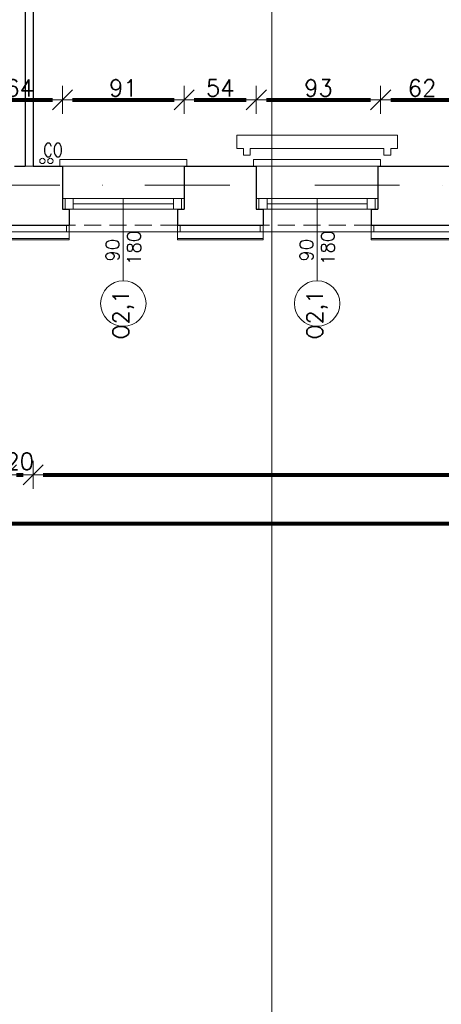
# Model space of a CAD drawing. Header units: metres. Extents: x 7408630 to 15602436, y 5561464 to 13303678.
# Tile 114 of 123: x 7412857 to 7413172, y 5565421 to 5566157. Entities that reach past the tile are written whole.
import ezdxf
from ezdxf.enums import TextEntityAlignment as Align

# ---------------------------------------------------------------- set-up
doc = ezdxf.new("R2010")
doc.units = ezdxf.units.M
doc.header["$MEASUREMENT"] = 0
doc.linetypes.add('DASHDOT', pattern=[25.4, 12.7, -6.35, 0, -6.35])
doc.linetypes.add('HIDDEN', pattern=[9.525, 6.35, -3.175])
for name, color, linetype, lineweight in [('!! 0_ Istn-okna', 6, 'Continuous', 13), ('!! 0_ Istn-sciany', 3, 'Continuous', 30), ('!! 0_ Istn-widok', 1, 'Continuous', 15), ('!! 0_Istn-armatura', 6, 'Continuous', 9), ('!! 0_Istn-cienka', 4, 'Continuous', 9), ('!! 0_Opis_okna', 8, 'Continuous', 15), ('!! 0_Opis_pom', 9, 'Continuous', 13), ('!! 0_Osie', 1, 'DASHDOT', 13), ('!! 1_ tynk zewn  - nowy', 21, 'Continuous', 20), ('!! 1_OPIS POM NOWE', 140, 'Continuous', 5), ('!! 2_ remont Ocieplenie', 4, 'ZIGZAG', 5), ('!! wymiary osi', 250, 'Continuous', 5), ('0-osie-liniA', 14, 'DASHDOT', 5), ('Granica', 112, 'Continuous', 80)]:
    doc.layers.add(name, color=color, linetype=linetype, lineweight=lineweight)
for name, color, linetype, lineweight, plot in [('!! 0_Istn-grzejniki', 7, 'Continuous', 0, False), ('!! 0_ramki', 66, 'Continuous', 9, False), ('Powierzchnia', 140, 'Continuous', 5, False)]:
    doc.layers.add(name, color=color, linetype=linetype, lineweight=lineweight, plot=plot)
doc.styles.add('50', font='ROMANS.shx', dxfattribs={"width": 0.8, "oblique": 10, "height": 10})
doc.styles.add('ARCHETYP', font='romans.shx', dxfattribs={"height": 15})
doc.styles.add('ARIAL', font='tahoma.ttf')
doc.styles.add('TXT', font='simplex.shx')
doc.linetypes.add('ZIGZAG', pattern='A,0.00254,-5.08,[131,ltypeshp.shx,S=5.08,R=0,X=-5.08,Y=0],-10.16,[131,ltypeshp.shx,S=5.08,R=180,X=5.08,Y=0],-5.08', length=20.32254)
doc.dimstyles.new('DIM50', dxfattribs={"dimscale": 5, "dimtxt": 2, "dimasz": 1, "dimexe": 0, "dimexo": 0, "dimgap": 0.5, "dimtad": 1, "dimdec": 4, "dimrnd": 0.5, "dimdsep": 46, "dimtxsty": 'TXT', "dimblk": 'TICK1', "dimblk1": 'TICK1', "dimblk2": 'TICK1', "dimsah": 1, "dimcen": 0, "dimse1": 1, "dimse2": 1, "dimclrd": 1, "dimclre": 7, "dimclrt": 9, "dimadec": 0, "dimazin": 0, "dimtfac": 1, "dimtdec": 4, "dimtmove": 2, "dimatfit": 3, "dimldrblk": 'TICK1', "dimfxl": 1, "dimtolj": 1, "dimarcsym": 0})

# ---------------------------------------------------------------- blocks, each defined once
blk = doc.blocks.new('BLOK OSI')
at = {"layer": '0-osie-liniA', "ltscale": 5}
blk.add_lwpolyline([(48639.33021, -195663.0883), (55424.2848, -195663.0883)], dxfattribs=at)
blk = doc.blocks.new('1_ok-opis')
blk.add_line((0, 111.61), (0, 50))
blk.add_circle((0, 128.61), 17)
at = {"style": '50', "oblique": 10, "width": 0.8}
for tag, rotation, p in [('NR', 90, (0, 128.61)), ('NR', 270, (0, 128.61)), ('SZEROKOŚĆ', 90, (-8, 78.29)), ('WYSOKOŚĆ', 270, (-8, 78.29)), ('WYSOKOŚĆ', 90, (8, 78.29)), ('SZEROKOŚĆ', 270, (8, 78.29))]:
    blk.add_attdef(tag, text='', height=10, rotation=rotation, dxfattribs=at).set_placement(p, align=Align.MIDDLE)
blk = doc.blocks.new('TICK1')
at = {"color": 2}
blk.add_line((-1, -1), (1, 1), dxfattribs=at)
at = {"color": 0}
for p, q in [((0, -1.4), (0, 1.4)), ((0, 0), (-1, 0))]:
    blk.add_line(p, q, dxfattribs=at)
blk = doc.blocks.new('*D453')
at = {"layer": '!! wymiary osi', "color": 1, "lineweight": -2, "transparency": 16777216}
blk.add_line((73528.92, -195818.17), (73533.92, -195818.17), dxfattribs=at)
at = {"layer": 'DEFPOINTS', "color": 0, "transparency": 16777216}
for p in [(73541.42, -195818.17), (73521.42, -195854.74), (73541.42, -195854.74)]:
    blk.add_point(p, dxfattribs=at)
at = {"layer": '!! wymiary osi', "color": 1, "lineweight": -2, "transparency": 16777216, "xscale": 7.5, "yscale": 7.5, "zscale": 7.5, "rotation": 180}
blk.add_blockref('TICK1', (73521.42, -195818.17), dxfattribs=at)
at = {"layer": '!! wymiary osi', "color": 1, "lineweight": -2, "transparency": 16777216, "xscale": 7.5, "yscale": 7.5, "zscale": 7.5}
blk.add_blockref('TICK1', (73541.42, -195818.17), dxfattribs=at)
at = {"layer": '!! wymiary osi', "color": 9, "transparency": 16777216, "insert": (73531.42, -195808.17), "char_height": 12.5, "attachment_point": 5, "style": 'TXT'}
blk.add_mtext('\\A1;20', dxfattribs=at)
blk = doc.blocks.new('*D454')
at = {"layer": '!! wymiary osi', "color": 1, "lineweight": -2, "transparency": 16777216}
blk.add_line((73548.92, -195818.17), (74411.92, -195818.17), dxfattribs=at)
at = {"layer": 'DEFPOINTS', "color": 0, "transparency": 16777216}
for p in [(74419.42, -195818.17), (73541.42, -195854.74), (74419.42, -195854.74)]:
    blk.add_point(p, dxfattribs=at)
at = {"layer": '!! wymiary osi', "color": 1, "lineweight": -2, "transparency": 16777216, "xscale": 7.5, "yscale": 7.5, "zscale": 7.5, "rotation": 180}
blk.add_blockref('TICK1', (73541.42, -195818.17), dxfattribs=at)
at = {"layer": '!! wymiary osi', "color": 1, "lineweight": -2, "transparency": 16777216, "xscale": 7.5, "yscale": 7.5, "zscale": 7.5}
blk.add_blockref('TICK1', (74419.42, -195818.17), dxfattribs=at)
at = {"layer": '!! wymiary osi', "color": 9, "transparency": 16777216, "insert": (73980.42, -195809.42), "char_height": 12.5, "attachment_point": 5, "style": 'TXT'}
blk.add_mtext('\\A1;878', dxfattribs=at)
blk = doc.blocks.new('*D479')
at = {"layer": '!! wymiary osi', "color": 1, "lineweight": -2, "transparency": 16777216}
blk.add_line((71321.92, -195854.74), (74381.92, -195854.74), dxfattribs=at)
at = {"layer": 'DEFPOINTS', "color": 0, "transparency": 16777216}
for p in [(71314.42, -195642.59), (74389.42, -195642.59), (74389.42, -195854.74)]:
    blk.add_point(p, dxfattribs=at)
at = {"layer": '!! wymiary osi', "color": 1, "lineweight": -2, "transparency": 16777216, "xscale": 7.5, "yscale": 7.5, "zscale": 7.5, "rotation": 180}
blk.add_blockref('TICK1', (71314.42, -195854.74), dxfattribs=at)
at = {"layer": '!! wymiary osi', "color": 1, "lineweight": -2, "transparency": 16777216, "xscale": 7.5, "yscale": 7.5, "zscale": 7.5}
blk.add_blockref('TICK1', (74389.42, -195854.74), dxfattribs=at)
at = {"layer": '!! wymiary osi', "color": 9, "transparency": 16777216, "insert": (72851.92, -195845.99), "char_height": 12.5, "attachment_point": 5, "style": 'TXT'}
blk.add_mtext('\\A1;3075', dxfattribs=at)
blk = doc.blocks.new('*D489')
at = {"layer": '!! wymiary osi', "color": 1, "lineweight": -2, "transparency": 16777216}
blk.add_line((73506.92, -195537.8), (73555.92, -195537.8), dxfattribs=at)
at = {"layer": 'DEFPOINTS', "color": 0, "transparency": 16777216}
for p in [(73563.42, -195537.8), (73499.42, -195587.59), (73563.42, -195587.59)]:
    blk.add_point(p, dxfattribs=at)
at = {"layer": '!! wymiary osi', "color": 1, "lineweight": -2, "transparency": 16777216, "xscale": 7.5, "yscale": 7.5, "zscale": 7.5, "rotation": 180}
blk.add_blockref('TICK1', (73499.42, -195537.8), dxfattribs=at)
at = {"layer": '!! wymiary osi', "color": 1, "lineweight": -2, "transparency": 16777216, "xscale": 7.5, "yscale": 7.5, "zscale": 7.5}
blk.add_blockref('TICK1', (73563.42, -195537.8), dxfattribs=at)
at = {"layer": '!! wymiary osi', "color": 9, "transparency": 16777216, "insert": (73531.42, -195529.05), "char_height": 12.5, "attachment_point": 5, "style": 'TXT'}
blk.add_mtext('\\A1;64', dxfattribs=at)
blk = doc.blocks.new('*D490')
at = {"layer": '!! wymiary osi', "color": 1, "lineweight": -2, "transparency": 16777216}
blk.add_line((73570.92, -195537.8), (73646.92, -195537.8), dxfattribs=at)
at = {"layer": 'DEFPOINTS', "color": 0, "transparency": 16777216}
for p in [(73654.42, -195537.8), (73563.42, -195587.59), (73654.42, -195587.59)]:
    blk.add_point(p, dxfattribs=at)
at = {"layer": '!! wymiary osi', "color": 1, "lineweight": -2, "transparency": 16777216, "xscale": 7.5, "yscale": 7.5, "zscale": 7.5, "rotation": 180}
blk.add_blockref('TICK1', (73563.42, -195537.8), dxfattribs=at)
at = {"layer": '!! wymiary osi', "color": 1, "lineweight": -2, "transparency": 16777216, "xscale": 7.5, "yscale": 7.5, "zscale": 7.5}
blk.add_blockref('TICK1', (73654.42, -195537.8), dxfattribs=at)
at = {"layer": '!! wymiary osi', "color": 9, "transparency": 16777216, "insert": (73608.92, -195529.05), "char_height": 12.5, "attachment_point": 5, "style": 'TXT'}
blk.add_mtext('\\A1;91', dxfattribs=at)
blk = doc.blocks.new('*D491')
at = {"layer": '!! wymiary osi', "color": 1, "lineweight": -2, "transparency": 16777216}
blk.add_line((73661.92, -195537.8), (73700.92, -195537.8), dxfattribs=at)
at = {"layer": 'DEFPOINTS', "color": 0, "transparency": 16777216}
for p in [(73708.42, -195537.8), (73654.42, -195587.59), (73708.42, -195587.59)]:
    blk.add_point(p, dxfattribs=at)
at = {"layer": '!! wymiary osi', "color": 1, "lineweight": -2, "transparency": 16777216, "xscale": 7.5, "yscale": 7.5, "zscale": 7.5, "rotation": 180}
blk.add_blockref('TICK1', (73654.42, -195537.8), dxfattribs=at)
at = {"layer": '!! wymiary osi', "color": 1, "lineweight": -2, "transparency": 16777216, "xscale": 7.5, "yscale": 7.5, "zscale": 7.5}
blk.add_blockref('TICK1', (73708.42, -195537.8), dxfattribs=at)
at = {"layer": '!! wymiary osi', "color": 9, "transparency": 16777216, "insert": (73681.42, -195529.05), "char_height": 12.5, "attachment_point": 5, "style": 'TXT'}
blk.add_mtext('\\A1;54', dxfattribs=at)
blk = doc.blocks.new('*D492')
at = {"layer": '!! wymiary osi', "color": 1, "lineweight": -2, "transparency": 16777216}
blk.add_line((73715.92, -195537.8), (73793.92, -195537.8), dxfattribs=at)
at = {"layer": 'DEFPOINTS', "color": 0, "transparency": 16777216}
for p in [(73801.42, -195537.8), (73708.42, -195587.59), (73801.42, -195587.59)]:
    blk.add_point(p, dxfattribs=at)
at = {"layer": '!! wymiary osi', "color": 1, "lineweight": -2, "transparency": 16777216, "xscale": 7.5, "yscale": 7.5, "zscale": 7.5, "rotation": 180}
blk.add_blockref('TICK1', (73708.42, -195537.8), dxfattribs=at)
at = {"layer": '!! wymiary osi', "color": 1, "lineweight": -2, "transparency": 16777216, "xscale": 7.5, "yscale": 7.5, "zscale": 7.5}
blk.add_blockref('TICK1', (73801.42, -195537.8), dxfattribs=at)
at = {"layer": '!! wymiary osi', "color": 9, "transparency": 16777216, "insert": (73754.92, -195529.05), "char_height": 12.5, "attachment_point": 5, "style": 'TXT'}
blk.add_mtext('\\A1;93', dxfattribs=at)
blk = doc.blocks.new('*D493')
at = {"layer": '!! wymiary osi', "color": 1, "lineweight": -2, "transparency": 16777216}
blk.add_line((73808.92, -195537.8), (73855.92, -195537.8), dxfattribs=at)
at = {"layer": 'DEFPOINTS', "color": 0, "transparency": 16777216}
for p in [(73863.42, -195537.8), (73801.42, -195587.59), (73863.42, -195587.59)]:
    blk.add_point(p, dxfattribs=at)
at = {"layer": '!! wymiary osi', "color": 1, "lineweight": -2, "transparency": 16777216, "xscale": 7.5, "yscale": 7.5, "zscale": 7.5, "rotation": 180}
blk.add_blockref('TICK1', (73801.42, -195537.8), dxfattribs=at)
at = {"layer": '!! wymiary osi', "color": 1, "lineweight": -2, "transparency": 16777216, "xscale": 7.5, "yscale": 7.5, "zscale": 7.5}
blk.add_blockref('TICK1', (73863.42, -195537.8), dxfattribs=at)
at = {"layer": '!! wymiary osi', "color": 9, "transparency": 16777216, "insert": (73832.42, -195529.05), "char_height": 12.5, "attachment_point": 5, "style": 'TXT'}
blk.add_mtext('\\A1;62', dxfattribs=at)
blk = doc.blocks.new('A$C9c944097')
at = {"layer": '!! 0_ Istn-okna'}
for points in [[(2186.5, -1233.47213), (2277.5, -1233.47213)], [(2331.5, -1233.47213), (2422.5, -1233.47213)], [(2186.5, -1241.47213), (2277.5, -1241.47213)], [(2194.5, -1237.47213), (2269.5, -1237.47213)], [(2331.5, -1241.47213), (2422.5, -1241.47213)], [(2339.5, -1237.47213), (2414.5, -1237.47213)]]:
    blk.add_lwpolyline(points, dxfattribs=at)
for points in [[(2188.5, -1241.47213), (2194.5, -1241.47213), (2194.5, -1233.47213), (2188.5, -1233.47213)], [(2269.5, -1241.47213), (2275.5, -1241.47213), (2275.5, -1233.47213), (2269.5, -1233.47213)], [(2333.5, -1241.47213), (2339.5, -1241.47213), (2339.5, -1233.47213), (2333.5, -1233.47213)], [(2414.5, -1241.47213), (2420.5, -1241.47213), (2420.5, -1233.47213), (2414.5, -1233.47213)]]:
    blk.add_lwpolyline(points, close=True, dxfattribs=at)
at = {"layer": '!! 0_ Istn-sciany'}
for points in [[(2158.5, -573.47213), (2158.5, -1209.47213)], [(2164.5, -573.47213), (2164.5, -1209.47213)], [(2150.5, -1209.47213), (2158.5, -1209.47213)], [(2164.5, -1209.47213), (2186.5, -1209.47213)], [(2186.5, -1209.47213), (2186.5, -1241.47213)], [(2277.5, -1209.47213), (2331.5, -1209.47213)], [(2277.5, -1209.47213), (2277.5, -1241.47213)], [(2331.5, -1209.47213), (2331.5, -1241.47213)], [(2422.5, -1209.47213), (2486.5, -1209.47213)], [(2422.5, -1209.47213), (2422.5, -1241.47213)], [(2186.5, -1241.47213), (2191.5, -1241.47213)], [(2191.5, -1241.47213), (2191.5, -1253.47213)], [(2272.5, -1241.47213), (2277.5, -1241.47213)], [(2272.5, -1241.47213), (2272.5, -1253.47213)], [(2331.5, -1241.47213), (2336.5, -1241.47213)], [(2336.5, -1241.47213), (2336.5, -1253.47213)], [(2417.5, -1241.47213), (2422.5, -1241.47213)], [(2417.5, -1241.47213), (2417.5, -1253.47213)], [(2117.5, -1253.47213), (2191.5, -1253.47213)], [(2272.5, -1253.47213), (2336.5, -1253.47213)], [(2417.5, -1253.47213), (2491.5, -1253.47213)]]:
    blk.add_lwpolyline(points, dxfattribs=at)
at = {"layer": '!! 0_ Istn-widok'}
for points in [[(2184.5, -1204.47213), (2279.5, -1204.47213)], [(2184.5, -1209.47213), (2184.5, -1204.47213)], [(2279.5, -1209.47213), (2279.5, -1204.47213)], [(2329.5, -1204.47213), (2424.5, -1204.47213)], [(2329.5, -1209.47213), (2329.5, -1204.47213)], [(2424.5, -1209.47213), (2424.5, -1204.47213)], [(2158.5, -1209.47213), (2164.5, -1209.47213)], [(2189.5, -1253.47213), (2189.5, -1258.47213)], [(2274.5, -1258.47213), (2189.5, -1258.47213)], [(2274.5, -1253.47213), (2274.5, -1258.47213)], [(2334.5, -1253.47213), (2334.5, -1258.47213)], [(2419.5, -1258.47213), (2334.5, -1258.47213)], [(2419.5, -1253.47213), (2419.5, -1258.47213)]]:
    blk.add_lwpolyline(points, dxfattribs=at)
at = {"layer": '!! 0_Istn-armatura'}
for centre in [(2171.5, -1205.47213), (2177.5, -1205.47213)]:
    blk.add_circle(centre, 2, dxfattribs=at)
at = {"layer": '!! 0_Istn-cienka', "linetype": 'HIDDEN', "ltscale": 2}
for points in [[(2186.5, -1209.47213), (2277.5, -1209.47213)], [(2331.5, -1209.47213), (2422.5, -1209.47213)], [(2272.5, -1253.47213), (2191.5, -1253.47213)], [(2417.5, -1253.47213), (2336.5, -1253.47213)]]:
    blk.add_lwpolyline(points, dxfattribs=at)
at = {"layer": '!! 0_Istn-grzejniki'}
blk.add_lwpolyline([(2322, -1201.22213), (2322, -1196.22213), (2317, -1196.22213), (2317, -1186.22213), (2437, -1186.22213), (2437, -1196.22213), (2432, -1196.22213), (2432, -1201.22213), (2427, -1201.22213), (2427, -1196.22213), (2327, -1196.22213), (2327, -1201.22213)], close=True, dxfattribs=at)
at = {"layer": '!! 0_ramki'}
blk.add_lwpolyline([(2343.21774, -4602.5562), (2343.21774, -402.5562), (5313.21774, -402.5562), (5313.21774, -4602.5562)], close=True, dxfattribs=at)
at = {"layer": '!! 1_ tynk zewn  - nowy'}
for points in [[(2191.5, -1253.47213), (2191.5, -1264.47213)], [(2272.5, -1253.47213), (2272.5, -1264.47213)], [(2336.5, -1253.47213), (2336.5, -1264.47213)], [(2417.5, -1253.47213), (2417.5, -1264.47213)], [(2191.5, -1263.47213), (2117.5, -1263.47213)], [(2191.5, -1264.47213), (2117.5, -1264.47213)], [(2336.5, -1263.47213), (2272.5, -1263.47213)], [(2336.5, -1264.47213), (2272.5, -1264.47213)], [(2491.5, -1263.47213), (2417.5, -1263.47213)], [(2491.5, -1264.47213), (2417.5, -1264.47213)]]:
    blk.add_lwpolyline(points, dxfattribs=at)
at = {"layer": '!! 2_ remont Ocieplenie', "linetype": 'ZIGZAG', "ltscale": 0.75}
for points in [[(2191.5, -1258.47213), (2117.5, -1258.47213)], [(2336.5, -1258.47213), (2272.5, -1258.47213)], [(2491.5, -1258.47213), (2417.5, -1258.47213)]]:
    blk.add_lwpolyline(points, dxfattribs=at)
at = {"layer": 'Powierzchnia'}
blk.add_lwpolyline([(2164.5, -1209.47213), (3042.5, -1209.47213), (3042.5, -573.47213), (2164.5, -573.47213)], close=True, dxfattribs=at)
at = {"layer": '!! 0_Opis_okna'}
ref = blk.add_blockref('1_ok-opis', (2232, -1183.47213), dxfattribs=dict(at, rotation=180))
ref.add_attrib('SZEROKOŚĆ', '90', dxfattribs={"layer": '0', "height": 10, "rotation": 90, "style": 'ARCHETYP'}).set_placement((2224, -1272.19254), align=Align.MIDDLE)
ref.add_attrib('WYSOKOŚĆ', '180', dxfattribs={"layer": '0', "height": 10, "rotation": 90, "style": 'ARCHETYP'}).set_placement((2240, -1270.41908), align=Align.MIDDLE)
ref.add_attrib('NR', 'O2,1', dxfattribs={"layer": '0', "height": 12, "rotation": 90, "style": 'ARCHETYP'}).set_placement((2232, -1320.37357), align=Align.MIDDLE)
ref = blk.add_blockref('1_ok-opis', (2377, -1183.47213), dxfattribs=dict(at, rotation=180))
ref.add_attrib('SZEROKOŚĆ', '90', dxfattribs={"layer": '0', "height": 10, "rotation": 90, "style": 'ARCHETYP'}).set_placement((2369, -1272.19254), align=Align.MIDDLE)
ref.add_attrib('WYSOKOŚĆ', '180', dxfattribs={"layer": '0', "height": 10, "rotation": 90, "style": 'ARCHETYP'}).set_placement((2385, -1270.41908), align=Align.MIDDLE)
ref.add_attrib('NR', 'O2,1', dxfattribs={"layer": '0', "height": 12, "rotation": 90, "style": 'ARCHETYP'}).set_placement((2377, -1320.37357), align=Align.MIDDLE)
at = {"layer": '!! 0_Osie'}
blk.add_blockref('BLOK OSI', (-48933.21142, 194439.57635), dxfattribs=at)
at = {"layer": '!! 0_Istn-armatura', "style": 'ARCHETYP', "width": 0.8}
blk.add_text('CO', height=10, rotation=0.00000004, dxfattribs=at).set_placement((2172.06501, -1202.29013))
at = {"layer": '!! 0_Opis_pom', "ltscale": 0.7, "style": 'ARIAL'}
for tag, p in [('B2,14', (2497.12282, -23.97252)), ('B2,12', (1965.56932, -35.77631)), ('B2,11', (1692.08817, -60.77765)), ('B2,16', (3818.15438, -63.71828)), ('B2,17', (4129.82322, -93.25972)), ('B2,19.1', (5324.74708, -87.92078)), ('B2,10', (1351.71035, -111.25665)), ('B2,15', (3189.46558, -109.69496)), ('B2,13', (2272.99389, -121.89624)), ('A2,5', (1075.52681, -127.78965)), ('B2,18', (4545.51277, -234.12017)), ('B2,19', (5775.76711, -239.42159)), ('A2,4', (318.83322, -329.3265)), ('A2.1', (994.53557, -353.44633)), ('B2.7', (3171.3557, -458.01164)), ('B2.2', (3599.26223, -690.3637)), ('A2.2', (994.53557, -692.67095)), ('B2,21', (4593.23787, -912.69388)), ('A2.3', (455.44717, -940.66614)), ('B2,9', (1798.58924, -939.09545)), ('B2,4', (3116.67143, -940.65712)), ('B2,3', (3297.35823, -941.16418)), ('B2,8', (2517.28573, -960.07338)), ('B2.1', (3927.81794, -970.24709)), ('B2,20', (5834.09772, -965.70749)), ('B2,5', (3309.56672, -1129.12418)), ('B2,6', (3122.36837, -1171.43557)), ('C2,2', (3435.86614, -1487.77973)), ('C2,1', (3957.73656, -2408.10352)), ('C2,3', (3457.72791, -2555.15039)), ('D1,1', (2554.19917, -3205.91504)), ('C2,4', (3866.78124, -3285.77383)), ('D1,4', (1780.27581, -3366.18103)), ('D1,6', (1380.86316, -3373.10994)), ('D1,3', (2098.36626, -3546.18257)), ('C2,5', (3178.15957, -3610.67242)), ('D1,5', (1914.6928, -3621.18339)), ('D1,2', (2201.15492, -3794.18451)), ('D1,7', (477.95048, -4408.76849)), ('D1,8', (338.43039, -4834.32895))]:
    blk.add_attdef(tag, text='', height=11.968, dxfattribs=at).set_placement(p, align=Align.MIDDLE_CENTER)
at = {"layer": '!! 1_OPIS POM NOWE', "style": 'ARIAL'}
for tag, p in [('C2.5B', (3593.7377, -3168.5911)), ('C2,5C', (3526.78796, -3281.02046)), ('C2.4', (3997.15534, -3347.99835)), ('E2,2', (2945.33506, -3413.31629)), ('C2,5A', (3566.4961, -3615.37865)), ('E2.9', (3984.52714, -3783.77287)), ('E2.7', (4645.53364, -3784.14655)), ('D1,2', (2903.25587, -3794.18451)), ('E2.2', (3405.83089, -4049.74196)), ('E2.8', (4380.36687, -4058.97571)), ('E2.6', (5154.87983, -4066.29138)), ('E2.1', (4427.07303, -4318.94156)), ('E2,3', (3401.59976, -4465.83792)), ('E2.4', (3758.95342, -4705.0924)), ('E2.5', (5238.11734, -4786.79525))]:
    blk.add_attdef(tag, text='', height=11.968, dxfattribs=at).set_placement(p, align=Align.MIDDLE_CENTER)
at = {"layer": '!! wymiary osi'}
for base, p1, p2, picture, middle in [((2186.5, -1159.68315), (2122.5, -1209.47213), (2186.5, -1209.47213), '*D489', (2154.5, -1150.93315)), ((2277.5, -1159.68315), (2186.5, -1209.47213), (2277.5, -1209.47213), '*D490', (2232, -1150.93315)), ((2331.5, -1159.68315), (2277.5, -1209.47213), (2331.5, -1209.47213), '*D491', (2304.5, -1150.93315)), ((2424.5, -1159.68315), (2331.5, -1209.47213), (2424.5, -1209.47213), '*D492', (2378, -1150.93315)), ((2486.5, -1159.68315), (2424.5, -1209.47213), (2486.5, -1209.47213), '*D493', (2455.5, -1150.93315)), ((3012.5, -1476.621), (-62.5, -1264.47213), (3012.5, -1264.47213), '*D479', (1475, -1467.871)), ((2164.5, -1440.05453), (2144.5, -1476.621), (2164.5, -1476.621), '*D453', (2154.5, -1430.05453)), ((3042.5, -1440.05453), (2164.5, -1476.621), (3042.5, -1476.621), '*D454', (2603.5, -1431.30453))]:
    dim = blk.add_linear_dim(base=base, p1=p1, p2=p2, dimstyle='DIM50', dxfattribs=at)
    dim.commit()
    dim.dimension.update_dxf_attribs({"geometry": picture, "text_midpoint": middle, "insert": (-71376.92327, 194378.11618)})

msp = doc.modelspace()

# ---------------------------------------------------------------- block references
at = {"layer": 'Granica'}
msp.add_blockref('A$C9c944097', (7410702.59401, 5567256.9858), dxfattribs=at)

doc.saveas('drawing.dxf')
